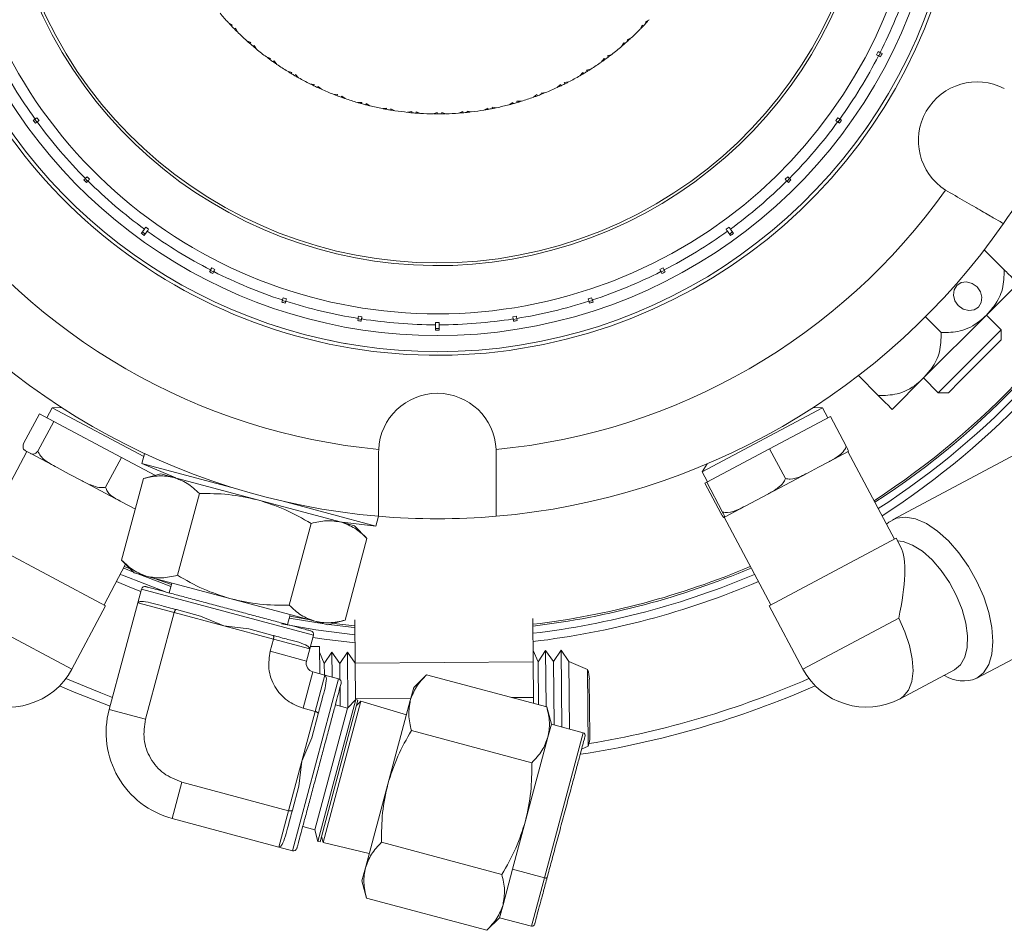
# Model space of a CAD drawing. Header units: inches. Extents: x -4.1 to 23, y -7 to 14.8.
# Tile 11 of 139: x 4.3 to 7, y -7 to -4.5. Entities that reach past the tile are written whole.
import ezdxf

# ---------------------------------------------------------------- set-up
doc = ezdxf.new("R2010")
doc.units = ezdxf.units.IN
doc.header["$MEASUREMENT"] = 0

msp = doc.modelspace()

# ---------------------------------------------------------------- linework, layer by layer
at = {"color": 7, "linetype": 'Continuous', "lineweight": 15}
for p, q in [((4.8614, -4.4971), (4.8722, -4.5032)), ((4.8698, -4.5059), (4.8722, -4.5032)), ((6.0178, -4.5148), (6.0234, -4.5038)), ((6.0262, -4.5061), (6.0234, -4.5038)), ((6.0426, -4.4885), (6.0319, -4.4948)), ((6.0344, -4.4974), (6.0319, -4.4948)), ((4.878, -4.5145), (4.8808, -4.5121)), ((4.8866, -4.523), (4.8808, -4.5121)), ((4.9126, -4.5475), (4.9238, -4.5527)), ((4.9216, -4.5555), (4.9238, -4.5527)), ((4.9306, -4.5633), (4.9332, -4.5607)), ((4.94, -4.5711), (4.9332, -4.5607)), ((5.9651, -4.5636), (5.9718, -4.5532)), ((5.9743, -4.5557), (5.9718, -4.5532)), ((5.9922, -4.5396), (5.981, -4.545)), ((5.9832, -4.5478), (5.981, -4.545)), ((5.9374, -4.586), (5.9258, -4.5903)), ((6.6808, -4.5869), (6.6853, -4.5779)), ((6.6876, -4.5904), (6.6922, -4.5814)), ((6.6966, -4.5837), (6.691, -4.5809)), ((4.968, -4.5931), (4.9797, -4.5972)), ((4.9778, -4.6003), (4.9797, -4.5972)), ((4.9874, -4.6072), (4.9897, -4.6044)), ((4.9974, -4.6141), (4.9897, -4.6044)), ((5.9083, -4.6075), (5.9159, -4.5977)), ((5.9182, -4.6004), (5.9159, -4.5977)), ((5.9278, -4.5934), (5.9258, -4.5903)), ((6.6865, -4.5898), (6.6921, -4.5926)), ((5.0273, -4.6335), (5.0393, -4.6366)), ((5.0377, -4.6399), (5.0393, -4.6366)), ((5.0479, -4.6459), (5.0499, -4.6429)), ((5.0585, -4.6519), (5.0499, -4.6429)), ((5.8478, -4.6461), (5.8562, -4.637)), ((5.8583, -4.64), (5.8562, -4.637)), ((5.8787, -4.6273), (5.8668, -4.6306)), ((5.8685, -4.6338), (5.8668, -4.6306)), ((5.09, -4.6685), (5.1022, -4.6705)), ((5.1009, -4.6739), (5.1022, -4.6705)), ((5.7841, -4.6792), (5.7933, -4.6709)), ((5.7951, -4.674), (5.7933, -4.6709)), ((5.8166, -4.6632), (5.8044, -4.6654)), ((5.8057, -4.6687), (5.8044, -4.6654)), ((5.1116, -4.679), (5.1134, -4.6758)), ((5.1227, -4.684), (5.1134, -4.6758)), ((5.1555, -4.6977), (5.1679, -4.6986)), ((5.1669, -4.7021), (5.1679, -4.6986)), ((5.7177, -4.7064), (5.7276, -4.6989)), ((5.7291, -4.7022), (5.7276, -4.6989)), ((5.7514, -4.6934), (5.7391, -4.6945)), ((5.7402, -4.6979), (5.7391, -4.6945)), ((5.178, -4.7062), (5.1795, -4.7029)), ((5.1895, -4.7102), (5.1795, -4.7029)), ((5.2235, -4.721), (5.2358, -4.7208)), ((5.2351, -4.7243), (5.2358, -4.7208)), ((5.2466, -4.7274), (5.2478, -4.724)), ((5.2584, -4.7303), (5.2478, -4.724)), ((5.6491, -4.7275), (5.6596, -4.721)), ((5.6608, -4.7244), (5.6596, -4.721)), ((5.6839, -4.7176), (5.6715, -4.7176)), ((5.6722, -4.7211), (5.6715, -4.7176)), ((5.2932, -4.738), (5.3055, -4.7367)), ((5.3051, -4.7403), (5.3055, -4.7367)), ((5.3168, -4.7423), (5.3177, -4.7388)), ((5.3288, -4.7442), (5.3177, -4.7388)), ((5.3642, -4.7487), (5.3763, -4.7463)), ((5.3762, -4.7499), (5.3763, -4.7463)), ((5.3881, -4.7509), (5.3886, -4.7473)), ((5.4002, -4.7517), (5.3886, -4.7473)), ((5.4358, -4.7531), (5.4477, -4.7496)), ((5.448, -4.7532), (5.4477, -4.7496)), ((5.4598, -4.7531), (5.4601, -4.7495)), ((5.472, -4.7528), (5.4601, -4.7495)), ((5.5076, -4.7509), (5.5191, -4.7464)), ((5.5197, -4.7499), (5.5191, -4.7464)), ((5.5436, -4.7474), (5.5314, -4.7452)), ((5.5315, -4.7488), (5.5314, -4.7452)), ((5.5788, -4.7424), (5.5899, -4.7368)), ((5.5908, -4.7403), (5.5899, -4.7368)), ((5.6144, -4.7357), (5.602, -4.7345)), ((5.6025, -4.7381), (5.602, -4.7345)), ((4.3186, -4.7676), (4.3136, -4.7712)), ((4.3176, -4.7683), (4.3235, -4.7764)), ((4.3194, -4.7793), (4.3245, -4.7757)), ((4.3238, -4.7638), (4.3297, -4.7719)), ((6.5665, -4.7719), (6.5723, -4.7638)), ((6.5717, -4.7757), (6.5767, -4.7793)), ((6.5727, -4.7764), (6.5786, -4.7683)), ((6.5826, -4.7712), (6.5775, -4.7676)), ((6.6509, -4.7947), (6.6649, -4.7743)), ((4.4599, -4.9342), (4.4555, -4.9387)), ((4.459, -4.9351), (4.4661, -4.9422)), ((4.4626, -4.9457), (4.467, -4.9413)), ((4.4645, -4.9297), (4.4715, -4.9368)), ((6.4246, -4.9368), (6.4317, -4.9297)), ((6.4292, -4.9413), (6.4336, -4.9457)), ((6.4301, -4.9422), (6.4371, -4.9351)), ((6.4406, -4.9387), (6.4362, -4.9342)), ((6.8749, -4.9673), (6.8811, -4.971)), ((4.6256, -5.0767), (4.6168, -5.0888)), ((4.6197, -5.0848), (4.6278, -5.0907)), ((4.6249, -5.0947), (4.6336, -5.0826)), ((4.6293, -5.0715), (4.6374, -5.0774)), ((6.2587, -5.0774), (6.2668, -5.0715)), ((6.2625, -5.0826), (6.2713, -5.0947)), ((6.2684, -5.0907), (6.2765, -5.0848)), ((6.2794, -5.0888), (6.2706, -5.0767)), ((7.0212, -5.0844), (7.0211, -5.0843)), ((6.9834, -5.1349), (7.0394, -5.191)), ((4.8115, -5.1916), (4.8086, -5.1971)), ((4.8109, -5.1927), (4.8198, -5.1973)), ((4.8144, -5.1858), (4.8233, -5.1904)), ((4.8175, -5.2017), (4.8204, -5.1961)), ((6.0729, -5.1904), (6.0818, -5.1858)), ((6.0758, -5.1961), (6.0786, -5.2017)), ((6.0764, -5.1973), (6.0853, -5.1927)), ((6.0875, -5.1971), (6.0847, -5.1916)), ((6.9899, -5.3182), (7.0783, -5.2298)), ((5.013, -5.2759), (5.0111, -5.2819)), ((5.0126, -5.2771), (5.0221, -5.2802)), ((5.015, -5.2698), (5.0245, -5.2729)), ((5.0206, -5.2849), (5.0225, -5.279)), ((5.8716, -5.2729), (5.8811, -5.2698)), ((5.8736, -5.279), (5.8755, -5.2849)), ((5.874, -5.2802), (5.8835, -5.2771)), ((5.8851, -5.2819), (5.8831, -5.2759)), ((5.2253, -5.3277), (5.2243, -5.3339)), ((5.2251, -5.3289), (5.235, -5.3305)), ((5.2263, -5.3213), (5.2362, -5.3229)), ((5.2342, -5.3354), (5.2352, -5.3293)), ((5.66, -5.3229), (5.6698, -5.3213)), ((5.661, -5.3293), (5.6619, -5.3354)), ((5.6612, -5.3305), (5.671, -5.3289)), ((5.6718, -5.3339), (5.6708, -5.3277)), ((6.8131, -5.495), (6.9899, -5.3182)), ((6.8181, -5.3232), (6.8627, -5.3677)), ((7.0313, -5.3596), (6.9899, -5.3182)), ((5.0194, -5.3572), (4.9958, -5.3497)), ((5.4431, -5.3392), (5.4531, -5.3392)), ((5.4431, -5.3456), (5.4431, -5.3606)), ((5.4431, -5.3556), (5.4531, -5.3556)), ((5.4531, -5.3606), (5.4531, -5.3456)), ((6.8943, -5.4966), (7.0313, -5.3596)), ((7.0313, -5.3879), (7.0313, -5.3596)), ((5.1685, -5.3943), (5.1443, -5.3893)), ((7.0313, -5.3879), (6.9162, -5.503)), ((5.1685, -5.3943), (5.1929, -5.3988)), ((6.6299, -5.4885), (6.6859, -5.5445)), ((6.7248, -5.5834), (6.8131, -5.495)), ((6.8131, -5.495), (6.8545, -5.5364)), ((6.8545, -5.5364), (6.8943, -5.4966)), ((4.3169, -5.5263), (4.317, -5.5262)), ((6.9162, -5.503), (6.8828, -5.5364)), ((6.8545, -5.5364), (6.8828, -5.5364)), ((4.3667, -5.579), (4.3519, -5.6068)), ((4.3929, -5.5781), (4.3667, -5.579)), ((4.6238, -5.7157), (4.3667, -5.579)), ((6.5294, -5.579), (6.1913, -5.7588)), ((6.5294, -5.579), (6.5033, -5.5781)), ((6.5442, -5.6068), (6.5294, -5.579)), ((4.2859, -5.6794), (4.3306, -5.5955)), ((4.3306, -5.5955), (4.3709, -5.6169)), ((6.3805, -5.6939), (6.5516, -5.6029)), ((6.5962, -5.6869), (6.5516, -5.6029)), ((4.3262, -5.7009), (4.3709, -5.6169)), ((4.3709, -5.6169), (4.5613, -5.7181)), ((6.2041, -5.7877), (6.3805, -5.6939)), ((6.4251, -5.7778), (6.3805, -5.6939)), ((4.2954, -5.7016), (4.1646, -5.9477)), ((4.2917, -5.6997), (4.299, -5.7035)), ((4.299, -5.7035), (4.3062, -5.7074)), ((4.3801, -5.7466), (4.3062, -5.7074)), ((4.5166, -5.8021), (4.5613, -5.7181)), ((4.5613, -5.7181), (4.6563, -5.7687)), ((4.6185, -5.7355), (4.626, -5.7077)), ((4.626, -5.7077), (4.6263, -5.7078)), ((5.2832, -5.6959), (5.2831, -5.7032)), ((5.6131, -5.7032), (5.6129, -5.6959)), ((6.6016, -5.7012), (6.5486, -5.7294)), ((6.7316, -5.9477), (6.6007, -5.7016)), ((7.0724, -5.7095), (6.7256, -5.8939)), ((4.3801, -5.7466), (4.4143, -5.7649)), ((4.6185, -5.7355), (4.8811, -5.8058)), ((4.7133, -5.7758), (4.6185, -5.7355)), ((6.2052, -5.7366), (6.1913, -5.7588)), ((6.487, -5.7621), (6.5178, -5.7457)), ((6.5178, -5.7457), (6.5486, -5.7294)), ((4.4143, -5.7649), (4.4486, -5.7831)), ((4.5615, -6.0073), (4.623, -5.7776)), ((4.6715, -5.7646), (4.623, -5.7776)), ((4.6715, -5.7646), (4.7079, -5.7743)), ((4.698, -5.7717), (4.6991, -5.7697)), ((4.7079, -5.7743), (4.9432, -5.8374)), ((6.1913, -5.7588), (6.2061, -5.7866)), ((6.487, -5.7621), (6.3758, -5.8212)), ((4.5576, -5.841), (4.4486, -5.7831)), ((6.1987, -5.7905), (6.2041, -5.7877)), ((6.2434, -5.8745), (6.1987, -5.7905)), ((6.2487, -5.8716), (6.2041, -5.7877)), ((4.7798, -5.8196), (4.7183, -6.0493)), ((6.344, -5.8381), (6.3758, -5.8212)), ((4.5576, -5.841), (4.5846, -5.8554)), ((4.5846, -5.8554), (4.6, -5.8636)), ((4.9432, -5.8374), (5.1785, -5.9004)), ((5.011, -5.8406), (5.2753, -5.9115)), ((6.3123, -5.855), (6.2541, -5.8859)), ((6.3123, -5.855), (6.344, -5.8381)), ((5.2828, -5.8837), (5.2753, -5.9115)), ((5.2824, -5.8836), (5.2828, -5.8837)), ((6.2522, -5.8869), (6.2532, -5.8864)), ((6.2531, -5.8865), (6.384, -6.1326)), ((6.2532, -5.8864), (6.2541, -5.8859)), ((5.0935, -5.9037), (5.032, -6.1333)), ((5.2753, -5.9115), (5.1731, -5.899)), ((5.1785, -5.9004), (5.2149, -5.9102)), ((5.2504, -5.9457), (5.2149, -5.9102)), ((4.5164, -6.1348), (4.1604, -5.9455)), ((5.2504, -5.9457), (5.1889, -6.1754)), ((6.7357, -5.9455), (6.3798, -6.1348)), ((6.749, -5.9704), (6.7357, -5.9455)), ((4.5122, -6.1326), (4.5728, -6.0186)), ((4.5615, -6.0073), (4.597, -6.0428)), ((4.5696, -6.0246), (4.5854, -6.0312)), ((4.5673, -6.029), (4.5946, -6.0404)), ((4.597, -6.0428), (4.6334, -6.0525)), ((4.6334, -6.0525), (4.8687, -6.1156)), ((4.6511, -6.0573), (4.7013, -6.0756)), ((4.6951, -6.0989), (4.7025, -6.0711)), ((4.6171, -6.0883), (4.6068, -6.127)), ((4.6171, -6.0883), (5.1001, -6.2178)), ((4.4217, -6.3128), (4.5164, -6.1348)), ((4.6068, -6.127), (4.5265, -6.4264)), ((4.7088, -6.1543), (4.6068, -6.127)), ((4.8687, -6.1156), (5.1039, -6.1786)), ((6.3798, -6.1348), (6.4744, -6.3128)), ((4.7088, -6.1543), (4.6286, -6.4538)), ((4.8483, -6.1917), (4.7088, -6.1543)), ((4.7832, -6.1639), (4.7154, -6.1457)), ((4.7832, -6.1639), (4.8483, -6.1917)), ((5.0348, -6.1601), (5.0273, -6.1879)), ((5.0336, -6.1646), (5.0862, -6.1739)), ((6.9622, -6.3388), (7.309, -6.1544)), ((4.9877, -6.229), (4.8483, -6.1917)), ((4.8483, -6.1917), (4.9185, -6.2001)), ((5.1039, -6.1786), (5.1403, -6.1884)), ((5.1403, -6.1884), (5.1889, -6.1754)), ((5.2164, -6.1749), (5.2174, -6.2964)), ((5.7164, -6.1708), (5.7174, -6.2923)), ((4.9863, -6.2183), (4.9185, -6.2001)), ((5.0897, -6.2564), (5.1001, -6.2178)), ((4.9877, -6.229), (4.9786, -6.2629)), ((4.9877, -6.229), (5.0897, -6.2564)), ((5.0807, -6.2902), (4.9786, -6.2629)), ((5.0807, -6.2902), (5.0897, -6.2564)), ((5.0917, -6.2492), (5.117, -6.249)), ((5.1176, -6.326), (5.117, -6.249)), ((5.1306, -6.2971), (5.1171, -6.2657)), ((5.1521, -6.2654), (5.1306, -6.2971)), ((5.174, -6.2968), (5.1521, -6.2654)), ((5.1521, -6.2654), (5.1526, -6.3354)), ((5.1954, -6.265), (5.174, -6.2968)), ((5.2174, -6.2964), (5.1954, -6.265)), ((5.1954, -6.265), (5.1967, -6.421)), ((5.7306, -6.2922), (5.7171, -6.2607)), ((5.752, -6.2604), (5.7306, -6.2922)), ((5.774, -6.2918), (5.752, -6.2604)), ((5.752, -6.2604), (5.7534, -6.4189)), ((5.7954, -6.2601), (5.774, -6.2918)), ((5.7954, -6.2601), (5.7971, -6.4757)), ((5.8174, -6.2915), (5.7955, -6.2602)), ((5.7972, -6.4757), (5.7955, -6.2602)), ((5.1306, -6.2971), (5.1309, -6.3295)), ((5.174, -6.2968), (5.1744, -6.342)), ((5.7174, -6.2923), (5.2174, -6.2964)), ((5.2174, -6.2964), (5.2182, -6.3964)), ((5.7174, -6.2923), (5.7182, -6.3923)), ((5.7306, -6.2922), (5.7316, -6.4131)), ((5.774, -6.2918), (5.7755, -6.4699)), ((5.8699, -6.3145), (5.8174, -6.2915)), ((5.8174, -6.2915), (5.8189, -6.4815)), ((5.0984, -6.3208), (5.071, -6.4229)), ((5.1322, -6.3299), (5.0984, -6.3208)), ((5.1322, -6.3299), (5.1048, -6.4319)), ((5.1322, -6.3299), (5.1708, -6.3402)), ((5.4173, -6.3289), (5.3817, -6.3644)), ((5.4173, -6.3289), (5.7551, -6.4194)), ((5.8699, -6.3145), (5.8716, -6.5295)), ((6.747, -6.3961), (6.9002, -6.3147)), ((6.8704, -6.3305), (6.8718, -6.3312)), ((5.1708, -6.3402), (5.0414, -6.8232)), ((5.8746, -6.3413), (5.876, -6.5026)), ((5.1746, -6.3636), (5.175, -6.4168)), ((5.3817, -6.3644), (5.372, -6.4008)), ((5.2192, -6.3985), (5.1124, -6.7969)), ((5.1185, -6.7983), (5.2251, -6.4003)), ((5.2335, -6.4028), (5.127, -6.8003)), ((5.1616, -6.4132), (5.1954, -6.4223)), ((5.1954, -6.4223), (5.2192, -6.3985)), ((5.3735, -6.3951), (5.2182, -6.3964)), ((5.2192, -6.3985), (5.2251, -6.4003)), ((5.2335, -6.4028), (5.2211, -6.4152)), ((5.3611, -6.4413), (5.2335, -6.4028)), ((5.372, -6.4008), (5.3089, -6.6361)), ((5.7182, -6.3923), (5.6559, -6.3928)), ((5.7182, -6.3923), (5.7183, -6.4095)), ((5.1048, -6.4319), (5.0675, -6.5714)), ((5.071, -6.4229), (5.1048, -6.4319)), ((5.0952, -6.5063), (5.1134, -6.4385)), ((5.1954, -6.4223), (5.1037, -6.7644)), ((5.7681, -6.4679), (5.7551, -6.4194)), ((5.7681, -6.4679), (5.7584, -6.5043)), ((5.8575, -6.4919), (5.7681, -6.4679)), ((5.7131, -6.5762), (5.3752, -6.4857)), ((5.0952, -6.5063), (5.0675, -6.5714)), ((5.7584, -6.5043), (5.6953, -6.7396)), ((5.8528, -6.5381), (5.8716, -6.5295)), ((5.0675, -6.5714), (5.0301, -6.7108)), ((5.0675, -6.5714), (5.059, -6.6416)), ((5.0301, -6.7108), (4.7307, -6.6306)), ((5.059, -6.6416), (5.0408, -6.7094)), ((5.3089, -6.6361), (5.2459, -6.8713)), ((5.0301, -6.7108), (5.0028, -6.8128)), ((4.7033, -6.7326), (5.0028, -6.8128)), ((5.6953, -6.7396), (5.6589, -6.8754)), ((5.1037, -6.7644), (5.0699, -6.7554)), ((5.1124, -6.7969), (5.1037, -6.7644)), ((5.1185, -6.7983), (5.1124, -6.7969)), ((5.1225, -6.7834), (5.127, -6.8003)), ((5.127, -6.8003), (5.2568, -6.8308)), ((5.629, -6.8899), (5.2912, -6.7994)), ((5.0414, -6.8232), (5.0028, -6.8128)), ((5.2459, -6.8713), (5.2362, -6.9077)), ((5.6589, -6.8754), (5.6323, -6.9749)), ((5.7484, -6.8994), (5.6589, -6.8754)), ((5.2362, -6.9077), (5.2492, -6.9563)), ((5.587, -7.0468), (5.2492, -6.9563)), ((5.6323, -6.9749), (5.6225, -7.0113)), ((5.587, -7.0468), (5.6225, -7.0113)), ((5.6225, -7.0113), (5.712, -7.0352))]:
    msp.add_line(p, q, dxfattribs=at)
at = {"color": 8, "linetype": 'Continuous', "lineweight": 15}
for p, q in [((4.4217, -6.3128), (4.185, -6.1869)), ((6.7432, -6.1699), (6.4744, -6.3128)), ((4.5265, -6.4264), (4.6286, -6.4538)), ((5.8575, -6.4919), (5.7484, -6.8994)), ((4.7307, -6.6306), (4.7033, -6.7326)), ((5.7484, -6.8994), (5.712, -7.0352))]:
    msp.add_line(p, q, dxfattribs=at)
at = {"color": 7, "linetype": 'Continuous', "lineweight": 15, "flags": 128}
for points in [[(6.9105, -5.2916), (6.9241, -5.3013), (6.9397, -5.3054), (6.9548, -5.3035), (6.9672, -5.2957), (6.975, -5.2833), (6.9769, -5.2682), (6.9728, -5.2526), (6.9631, -5.239), (6.9495, -5.2293), (6.9339, -5.2252), (6.9188, -5.2271), (6.9064, -5.2349), (6.8986, -5.2473), (6.8967, -5.2624), (6.9008, -5.278), (6.9105, -5.2916)], [(6.9622, -6.3388), (6.9815, -6.3234), (6.9959, -6.3004), (7.0048, -6.2709), (7.0078, -6.2357), (7.005, -6.1962), (6.9963, -6.1538), (6.9821, -6.1101), (6.9629, -6.0666), (6.9394, -6.0249), (6.9125, -5.9865), (6.883, -5.9528), (6.8522, -5.925), (6.8211, -5.9041), (6.7908, -5.8909), (6.7624, -5.8859), (6.7369, -5.8891), (6.7153, -5.9006), (6.7094, -5.906)], [(6.9002, -6.3147), (6.9171, -6.3007), (6.929, -6.2796), (6.9355, -6.2523), (6.9364, -6.2199), (6.9316, -6.1839), (6.9212, -6.1458), (6.9058, -6.1073), (6.886, -6.0701), (6.8627, -6.0358), (6.8369, -6.0059), (6.8098, -5.9817), (6.7824, -5.9643), (6.7561, -5.9544), (6.7393, -5.9523)], [(4.6893, -6.0979), (4.5638, -6.0493), (4.5578, -6.0467)], [(4.6072, -6.0455), (4.661, -6.0663), (4.7, -6.0805)], [(5.2167, -6.2164), (5.1066, -6.2024), (5.0103, -6.1856)], [(5.0323, -6.1695), (5.0667, -6.1757), (5.1301, -6.1856)], [(5.1436, -6.1875), (5.2057, -6.1951), (5.2165, -6.1962)], [(5.1561, -6.1841), (5.1661, -6.1854), (5.2165, -6.1912)], [(4.3872, -6.3597), (4.4282, -6.3774), (4.529, -6.4173)], [(5.7565, -6.8977), (5.7561, -6.8984), (5.7556, -6.899), (5.7547, -6.8994), (5.7537, -6.8997), (5.7525, -6.8999), (5.7512, -6.8999), (5.7498, -6.8997), (5.7484, -6.8994)]]:
    msp.add_lwpolyline(points, dxfattribs=at)
at = {"color": 8, "linetype": 'Continuous', "lineweight": 15, "flags": 128}
for points in [[(4.547, -6.0672), (4.5846, -6.0828), (4.6153, -6.095)], [(6.747, -6.3961), (6.756, -6.3901), (6.7705, -6.3725), (6.7798, -6.3481), (6.7835, -6.3181), (6.7815, -6.2837), (6.7738, -6.2464), (6.7609, -6.2079), (6.7432, -6.1699)], [(5.0983, -6.2244), (5.1301, -6.2291), (5.2169, -6.2395)], [(4.4049, -6.3393), (4.5027, -6.3797), (4.5357, -6.3923)]]:
    msp.add_lwpolyline(points, dxfattribs=at)
at = {"color": 7, "linetype": 'Continuous', "lineweight": 15}
for centre, radius, start, end in [((5.4481, -3.9532), 2.63, 82.0465, 223.7508), ((5.4481, -3.9532), 2.63, 315.7582, 82.0465), ((5.4481, -3.9532), 2.255, 303.008, 54.0992), ((5.4481, -3.9532), 2.275, 302.9639, 54.1221), ((5.4481, -3.9532), 2.25, 303.0192, 54.0891), ((5.4481, -3.9532), 1.468, 270, 193.5914), ((5.4481, -3.9532), 1.4228, 270, 193.377), ((5.4481, -3.9532), 1.226, 202.791, 90), ((5.4481, -3.9532), 1.2185, 202.818, 101.821), ((5.4481, -3.9532), 1.478, 203.2687, 0), ((5.4481, -3.9532), 1.3925, 333.2057, 341.7943), ((5.4481, -3.9532), 0.8, 220.2835, 222.8365), ((5.4481, -3.9532), 0.8, 223.0097, 223.7057), ((5.4481, -3.9532), 0.8, 223.7057, 224.5572), ((5.4481, -3.9532), 0.8, 316.2771, 317.1286), ((5.4481, -3.9532), 0.8, 317.1286, 317.8246), ((5.4481, -3.9532), 1.468, 203.2502, 270), ((5.4481, -3.9532), 1.4228, 203.4573, 270), ((5.4481, -3.9532), 0.8, 224.5572, 225.2531), ((5.4481, -3.9532), 0.8, 225.4264, 227.9793), ((5.4481, -3.9532), 0.8, 312.855, 315.4079), ((5.4481, -3.9532), 0.8, 315.5812, 316.2771), ((5.4481, -3.9532), 0.8, 228.1526, 228.8485), ((5.4481, -3.9532), 0.8, 228.8485, 229.7001), ((5.4481, -3.9532), 0.8, 310.4383, 311.1342), ((5.4481, -3.9532), 0.8, 311.1342, 311.9858), ((5.4481, -3.9532), 0.8, 311.9858, 312.6817), ((5.4481, -3.9532), 0.8, 229.7001, 230.396), ((5.4481, -3.9532), 0.8, 230.5693, 233.1222), ((5.4481, -3.9532), 0.8, 306.8429, 307.5389), ((5.4481, -3.9532), 0.8, 307.7121, 310.265), ((5.4481, -3.9532), 1.3925, 207.2057, 215.7943), ((5.4481, -3.9532), 0.8, 233.2954, 233.9914), ((5.4481, -3.9532), 0.8, 233.9914, 234.8429), ((5.4481, -3.9532), 0.8, 234.8429, 235.5389), ((5.4481, -3.9532), 0.8, 235.7121, 238.265), ((5.4481, -3.9532), 0.8, 302.5693, 305.1222), ((5.4481, -3.9532), 0.8, 305.2954, 305.9914), ((5.4481, -3.9532), 0.8, 305.9914, 306.8429), ((5.4481, -3.9532), 1.3925, 324.2057, 332.7943), ((5.4481, -3.9532), 0.8, 238.4383, 239.1342), ((5.4481, -3.9532), 0.8, 239.1342, 239.9858), ((5.4481, -3.9532), 0.8, 300.1526, 300.8485), ((5.4481, -3.9532), 0.8, 300.8485, 301.7001), ((5.4481, -3.9532), 0.8, 301.7001, 302.396), ((5.4481, -3.9532), 0.8, 239.9858, 240.6817), ((5.4481, -3.9532), 0.8, 240.855, 243.4079), ((5.4481, -3.9532), 0.8, 243.5812, 244.2771), ((5.4481, -3.9532), 0.8, 295.7057, 296.5572), ((5.4481, -3.9532), 0.8, 296.5572, 297.2531), ((5.4481, -3.9532), 0.8, 297.4264, 299.9793), ((6.9636, -4.8282), 0.165, 62.5283, 237.4717), ((5.4481, -3.9532), 0.8, 244.2771, 245.1286), ((5.4481, -3.9532), 0.8, 245.1286, 245.8246), ((5.4481, -3.9532), 0.8, 245.9978, 248.5508), ((5.4481, -3.9532), 0.8, 248.724, 249.4199), ((5.4481, -3.9532), 0.8, 290.5628, 291.4144), ((5.4481, -3.9532), 0.8, 291.4144, 292.1103), ((5.4481, -3.9532), 0.8, 292.2835, 294.8365), ((5.4481, -3.9532), 0.8, 295.0097, 295.7057), ((5.4481, -3.9532), 0.8, 249.4199, 250.2715), ((5.4481, -3.9532), 0.8, 250.2715, 250.9674), ((5.4481, -3.9532), 0.8, 251.1407, 253.6936), ((5.4481, -3.9532), 0.8, 253.8669, 254.5628), ((5.4481, -3.9532), 0.8, 254.5628, 255.4144), ((5.4481, -3.9532), 0.8, 284.724, 285.4199), ((5.4481, -3.9532), 0.8, 285.4199, 286.2715), ((5.4481, -3.9532), 0.8, 286.2715, 286.9674), ((5.4481, -3.9532), 0.8, 287.1407, 289.6936), ((5.4481, -3.9532), 0.8, 289.8669, 290.5628), ((5.4481, -3.9532), 0.8, 255.4144, 256.1103), ((5.4481, -3.9532), 0.8, 256.2835, 258.8365), ((5.4481, -3.9532), 0.8, 259.0097, 259.7057), ((5.4481, -3.9532), 0.8, 259.7057, 260.5572), ((5.4481, -3.9532), 0.8, 260.5572, 261.2531), ((5.4481, -3.9532), 0.8, 261.4264, 263.9793), ((5.4481, -3.9532), 0.8, 264.1526, 264.8485), ((5.4481, -3.9532), 0.8, 264.8485, 265.7001), ((5.4481, -3.9532), 0.8, 265.7001, 266.396), ((5.4481, -3.9532), 0.8, 266.5693, 269.1222), ((5.4481, -3.9532), 0.8, 269.2954, 269.9914), ((5.4481, -3.9532), 0.8, 269.9914, 270.8429), ((5.4481, -3.9532), 0.8, 270.8429, 271.5389), ((5.4481, -3.9532), 0.8, 271.7121, 274.265), ((5.4481, -3.9532), 0.8, 274.4383, 275.1342), ((5.4481, -3.9532), 0.8, 275.1342, 275.9858), ((5.4481, -3.9532), 0.8, 275.9858, 276.6817), ((5.4481, -3.9532), 0.8, 276.855, 279.4079), ((5.4481, -3.9532), 0.8, 279.5812, 280.2771), ((5.4481, -3.9532), 0.8, 280.2771, 281.1286), ((5.4481, -3.9532), 0.8, 281.1286, 281.8246), ((5.4481, -3.9532), 0.8, 281.9978, 284.5508), ((5.4481, -3.9532), 1.3925, 216.2057, 224.7943), ((5.4481, -3.9532), 1.3925, 315.2057, 323.7943), ((5.4481, -3.9532), 1.9375, 325.1147, 334.8853), ((5.4481, -3.9532), 1.3925, 225.2057, 233.7943), ((5.4481, -3.9532), 1.3925, 306.2057, 314.7943), ((5.4481, -3.9532), 1.7505, 215.4034, 264.5966), ((5.4481, -3.9532), 1.7505, 275.4034, 324.5966), ((5.4481, -3.9532), 1.9375, 214.8853, 265.1147), ((5.4481, -3.9532), 1.3925, 234.2057, 242.7943), ((5.4481, -3.9532), 1.9375, 274.8853, 325.1147), ((5.4481, -3.9532), 1.3925, 297.2057, 305.7943), ((5.4481, -3.9532), 1.3925, 243.2057, 251.7943), ((5.4481, -3.9532), 1.3925, 288.2057, 296.7943), ((5.4481, -3.9532), 1.3925, 252.2057, 260.7943), ((5.4481, -3.9532), 1.3925, 279.2057, 287.7943), ((5.4481, -3.9532), 1.3925, 261.2057, 269.7943), ((5.4481, -3.9532), 1.3925, 270.2057, 278.7943), ((5.4481, -5.7032), 0.165, 2.5283, 177.4717), ((5.4481, -3.9532), 1.9375, 265.1147, 274.8853), ((5.4481, -3.9532), 2.25, 276.8514, 292.9808), ((5.4481, -3.9532), 2.255, 276.8372, 292.992), ((5.4481, -3.9532), 2.275, 276.7811, 293.0361), ((4.6268, -6.0909), 0.01, 75, 165), ((5.0904, -6.2152), 0.01, 345, 75), ((5.7928, -6.342), 0.0819, 88.1176, 88.1823), ((5.1048, -6.2967), 0.025, 165, 255), ((4.2438, -6.2181), 0.2016, 242, 332), ((5.7928, -6.342), 0.0819, 0.4721, 19.646), ((6.6524, -6.2181), 0.2016, 208, 298), ((5.1682, -6.3499), 0.01, 345, 75), ((6.9245, -6.2446), 0.1015, 238.658, 291.7634), ((5.4481, -3.9532), 2.63, 278.7903, 293.7881), ((4.768, -6.4911), 0.25, 165, 255), ((5.8556, -6.499), 0.00741, 345, 75), ((5.7941, -6.5032), 0.0819, 341.2982, 0.4721), ((5.044, -6.8135), 0.01, 255, 345), ((5.7139, -7.0281), 0.00741, 255, 345)]:
    msp.add_arc(centre, radius, start, end, dxfattribs=at)
at = {"color": 8, "linetype": 'Continuous', "lineweight": 15}
for radius, start, end in [(2.6042, 82.0465, 223.6312), (2.6042, 315.8472, 82.0465), (2.298, 302.914, 54.1151), (1.3616, 203.6618, 90), (2.298, 276.7175, 293.086), (2.6042, 279.4069, 293.6145)]:
    msp.add_arc((5.4481, -3.9532), radius, start, end, dxfattribs=at)
at = {"color": 7, "linetype": 'Continuous', "lineweight": 15}
for centre, major_axis, ratio, start_param, end_param in [((5.4385, -3.9483), (1.2559, -0.6399), 0.999971, 6.279638, 6.286733), ((5.4568, -3.9468), (1.1403, 0.8285), 0.999971, 3.138045, 3.14514), ((5.4393, -3.9468), (1.1403, -0.8285), 0.999971, 6.279638, 6.286733), ((5.4557, -3.9455), (0.9967, 0.9967), 0.999971, 3.138045, 3.14514), ((5.4404, -3.9455), (-0.9967, 0.9967), 0.999971, 3.138045, 3.14514), ((5.4545, -3.9444), (0.8336, 1.1474), 0.999971, 3.138067, 3.145118), ((5.4417, -3.9444), (-0.8336, 1.1474), 0.999971, 3.138067, 3.145118), ((5.453, -3.9435), (0.6399, 1.2559), 0.999971, 3.138045, 3.14514), ((5.4432, -3.9435), (-0.6399, 1.2559), 0.999971, 3.138045, 3.14514), ((5.4514, -3.9429), (0.4356, 1.3405), 0.999971, 3.138045, 3.14514), ((5.4447, -3.9429), (-0.4356, 1.3405), 0.999971, 3.138045, 3.14514), ((5.4498, -3.9425), (0.2205, 1.3922), 0.999971, 3.138045, 3.14514), ((5.4464, -3.9425), (-0.2205, 1.3922), 0.999971, 3.138045, 3.14514), ((5.4481, -3.9423), (0, 1.4183), 0.999971, 3.138067, 3.145118), ((6.6524, -6.2181), (0.0804, 0.2629), 0.274324, 4.980127, 6.015448)]:
    msp.add_ellipse(centre, major_axis=major_axis, ratio=ratio, start_param=start_param, end_param=end_param, dxfattribs=at)
for points, knots in [([(6.6808, -4.5869), (6.6822, -4.5876), (6.6852, -4.5891), (6.6861, -4.5896), (6.6865, -4.5898)], [0, 0, 0, 0, 0.4968541, 1, 1, 1, 1]), ([(6.691, -4.5809), (6.6905, -4.5806), (6.6896, -4.5801), (6.6866, -4.5786), (6.6853, -4.5779)], [0, 0, 0, 0, 0.585345, 1, 1, 1, 1]), ([(4.3238, -4.7638), (4.3225, -4.7648), (4.3198, -4.7667), (4.319, -4.7673), (4.3186, -4.7676)], [0, 0, 0, 0, 0.496778, 1, 1, 1, 1]), ([(4.3245, -4.7757), (4.325, -4.7753), (4.3258, -4.7747), (4.3286, -4.7727), (4.3297, -4.7719)], [0, 0, 0, 0, 0.585345, 1, 1, 1, 1]), ([(6.5665, -4.7719), (6.5678, -4.7729), (6.5705, -4.7748), (6.5713, -4.7754), (6.5717, -4.7757)], [0, 0, 0, 0, 0.496778, 1, 1, 1, 1]), ([(6.5775, -4.7676), (6.5771, -4.7672), (6.5762, -4.7666), (6.5735, -4.7646), (6.5723, -4.7638)], [0, 0, 0, 0, 0.5853453, 1, 1, 1, 1]), ([(4.4645, -4.9297), (4.4633, -4.9309), (4.4609, -4.9332), (4.4603, -4.9339), (4.4599, -4.9342)], [0, 0, 0, 0, 0.496659, 1, 1, 1, 1]), ([(4.467, -4.9413), (4.4674, -4.9409), (4.4682, -4.9401), (4.4706, -4.9378), (4.4715, -4.9368)], [0, 0, 0, 0, 0.585345, 1, 1, 1, 1]), ([(6.4246, -4.9368), (6.4258, -4.9379), (6.4281, -4.9403), (6.4288, -4.941), (6.4292, -4.9413)], [0, 0, 0, 0, 0.496659, 1, 1, 1, 1]), ([(6.4362, -4.9342), (6.4358, -4.9338), (6.4351, -4.9331), (6.4327, -4.9307), (6.4317, -4.9297)], [0, 0, 0, 0, 0.585345, 1, 1, 1, 1]), ([(6.8811, -4.971), (6.8994, -4.9816), (6.9359, -5.0027), (6.9836, -5.0302), (7.0187, -5.0505), (7.0354, -5.0601), (7.0369, -5.061), (7.0374, -5.0613)], [0, 0, 0, 0, 0.221192, 0.442436, 0.66314, 0.882991, 1, 1, 1, 1]), ([(4.6293, -5.0715), (4.6284, -5.0729), (4.6264, -5.0756), (4.6258, -5.0764), (4.6256, -5.0767)], [0, 0, 0, 0, 0.4967779, 1, 1, 1, 1]), ([(4.6336, -5.0826), (4.634, -5.0821), (4.6346, -5.0813), (4.6366, -5.0785), (4.6374, -5.0774)], [0, 0, 0, 0, 0.585345, 1, 1, 1, 1]), ([(6.2587, -5.0774), (6.2597, -5.0788), (6.2616, -5.0814), (6.2622, -5.0822), (6.2625, -5.0826)], [0, 0, 0, 0, 0.4967779, 1, 1, 1, 1]), ([(6.2706, -5.0767), (6.2702, -5.0763), (6.2696, -5.0754), (6.2676, -5.0727), (6.2668, -5.0715)], [0, 0, 0, 0, 0.585345, 1, 1, 1, 1]), ([(4.8144, -5.1858), (4.8136, -5.1873), (4.8121, -5.1903), (4.8117, -5.1911), (4.8115, -5.1916)], [0, 0, 0, 0, 0.4968541, 1, 1, 1, 1]), ([(4.8204, -5.1961), (4.8206, -5.1956), (4.8211, -5.1947), (4.8227, -5.1916), (4.8233, -5.1904)], [0, 0, 0, 0, 0.585345, 1, 1, 1, 1]), ([(6.0729, -5.1904), (6.0736, -5.1919), (6.0751, -5.1948), (6.0756, -5.1957), (6.0758, -5.1961)], [0, 0, 0, 0, 0.496854, 1, 1, 1, 1]), ([(6.0847, -5.1916), (6.0844, -5.191), (6.0839, -5.1901), (6.0824, -5.1871), (6.0818, -5.1858)], [0, 0, 0, 0, 0.585345, 1, 1, 1, 1]), ([(7.0394, -5.191), (7.039, -5.2093), (7.0381, -5.2459), (7.0166, -5.2883), (6.9976, -5.3096), (6.9899, -5.3182)], [0, 0, 0, 0, 0.3746012, 0.7461766, 1, 1, 1, 1]), ([(7.0783, -5.2298), (7.0768, -5.2284), (7.0742, -5.2258), (7.0573, -5.2089), (7.0437, -5.1952), (7.0394, -5.191)], [0, 0, 0, 0, 0.468578, 0.832628, 1, 1, 1, 1]), ([(5.015, -5.2698), (5.0145, -5.2714), (5.0135, -5.2745), (5.0132, -5.2755), (5.013, -5.2759)], [0, 0, 0, 0, 0.496901, 1, 1, 1, 1]), ([(5.0225, -5.279), (5.0227, -5.2784), (5.023, -5.2774), (5.0241, -5.2742), (5.0245, -5.2729)], [0, 0, 0, 0, 0.585345, 1, 1, 1, 1]), ([(5.8716, -5.2729), (5.8721, -5.2745), (5.8732, -5.2776), (5.8735, -5.2786), (5.8736, -5.279)], [0, 0, 0, 0, 0.4969015, 1, 1, 1, 1]), ([(5.8831, -5.2759), (5.8829, -5.2753), (5.8826, -5.2744), (5.8816, -5.2711), (5.8811, -5.2698)], [0, 0, 0, 0, 0.585345, 1, 1, 1, 1]), ([(5.2263, -5.3213), (5.2261, -5.323), (5.2255, -5.3263), (5.2254, -5.3272), (5.2253, -5.3277)], [0, 0, 0, 0, 0.496928, 1, 1, 1, 1]), ([(5.2352, -5.3293), (5.2353, -5.3287), (5.2354, -5.3276), (5.236, -5.3243), (5.2362, -5.3229)], [0, 0, 0, 0, 0.5853453, 1, 1, 1, 1]), ([(5.66, -5.3229), (5.6602, -5.3245), (5.6607, -5.3278), (5.6609, -5.3288), (5.661, -5.3293)], [0, 0, 0, 0, 0.496928, 1, 1, 1, 1]), ([(5.6708, -5.3277), (5.6707, -5.3271), (5.6706, -5.3261), (5.6701, -5.3227), (5.6698, -5.3213)], [0, 0, 0, 0, 0.585345, 1, 1, 1, 1]), ([(6.9899, -5.3182), (6.9835, -5.3241), (6.9622, -5.3435), (6.9203, -5.3664), (6.8807, -5.3673), (6.8627, -5.3677)], [0, 0, 0, 0, 0.192173, 0.631803, 1, 1, 1, 1]), ([(5.4431, -5.3392), (5.4431, -5.3393), (5.4431, -5.3415), (5.4431, -5.3444), (5.4431, -5.3453), (5.4431, -5.3456)], [0, 0, 0, 0, 0.032685, 0.618346, 1, 1, 1, 1]), ([(5.4531, -5.3456), (5.4531, -5.3456), (5.4531, -5.3453), (5.4531, -5.3437), (5.4531, -5.3407), (5.4531, -5.3393), (5.4531, -5.3392)], [0, 0, 0, 0, 0.0151923, 0.6008006, 0.9673179, 1, 1, 1, 1]), ([(6.8627, -5.3677), (6.8622, -5.3861), (6.8614, -5.4227), (6.8398, -5.465), (6.8208, -5.4864), (6.8131, -5.495)], [0, 0, 0, 0, 0.374601, 0.746177, 1, 1, 1, 1]), ([(6.8131, -5.495), (6.8067, -5.5009), (6.7854, -5.5203), (6.7435, -5.5432), (6.7039, -5.5441), (6.6859, -5.5445)], [0, 0, 0, 0, 0.192173, 0.631803, 1, 1, 1, 1]), ([(6.6859, -5.5445), (6.6891, -5.5477), (6.7018, -5.5604), (6.7201, -5.5787), (6.723, -5.5817), (6.7248, -5.5834)], [0, 0, 0, 0, 0.124089, 0.487389, 1, 1, 1, 1]), ([(4.2859, -5.6794), (4.2854, -5.6823), (4.2836, -5.6918), (4.287, -5.6966), (4.2903, -5.6988), (4.2917, -5.6997)], [0, 0, 0, 0, 0.2043357, 0.6733017, 1, 1, 1, 1]), ([(6.5486, -5.7294), (6.5496, -5.7288), (6.5594, -5.7236), (6.5742, -5.7147), (6.5899, -5.7009), (6.5944, -5.6908), (6.5962, -5.6869)], [0, 0, 0, 0, 0.052977, 0.518036, 0.80972, 1, 1, 1, 1]), ([(6.5962, -5.6869), (6.5974, -5.6894), (6.6014, -5.6977), (6.6021, -5.7004), (6.6017, -5.7009), (6.6016, -5.7012)], [0, 0, 0, 0, 0.204336, 0.673302, 1, 1, 1, 1]), ([(4.3062, -5.7074), (4.3065, -5.7075), (4.3088, -5.7087), (4.3128, -5.7099), (4.3193, -5.7078), (4.3243, -5.7028), (4.3262, -5.7009)], [0, 0, 0, 0, 0.052873, 0.517957, 0.809655, 1, 1, 1, 1]), ([(4.3262, -5.7009), (4.3286, -5.7053), (4.3363, -5.7198), (4.3567, -5.7337), (4.3733, -5.7429), (4.3801, -5.7466)], [0, 0, 0, 0, 0.2043562, 0.6733625, 1, 1, 1, 1]), ([(5.2831, -5.7032), (5.2831, -5.7119), (5.2831, -5.7417), (5.2831, -5.7906), (5.2831, -5.8404), (5.2831, -5.8737), (5.2831, -5.8833), (5.2831, -5.8836), (5.2831, -5.8836)], [0, 0, 0, 0, 0.092358, 0.313266, 0.534198, 0.754525, 0.974043, 1, 1, 1, 1]), ([(5.6131, -5.8836), (5.6131, -5.8831), (5.6131, -5.8814), (5.6131, -5.8627), (5.6131, -5.8229), (5.6131, -5.7752), (5.6131, -5.7338), (5.6131, -5.7119), (5.6131, -5.7032)], [0, 0, 0, 0, 0.113043, 0.331787, 0.55076, 0.77037, 0.907707, 1, 1, 1, 1]), ([(4.623, -5.7776), (4.6376, -5.7742), (4.6669, -5.7674), (4.6942, -5.772), (4.7079, -5.7743)], [0, 0, 0, 0, 0.495458, 1, 1, 1, 1]), ([(4.7079, -5.7743), (4.7207, -5.7791), (4.7467, -5.7887), (4.7687, -5.8092), (4.7798, -5.8196)], [0, 0, 0, 0, 0.494511, 1, 1, 1, 1]), ([(6.4251, -5.7778), (6.4297, -5.7786), (6.4448, -5.781), (6.4656, -5.773), (6.4808, -5.7653), (6.487, -5.7621)], [0, 0, 0, 0, 0.2043562, 0.6733625, 1, 1, 1, 1]), ([(4.4486, -5.7831), (4.4497, -5.7837), (4.4607, -5.7895), (4.4781, -5.7977), (4.5003, -5.8041), (4.512, -5.8027), (4.5166, -5.8021)], [0, 0, 0, 0, 0.052977, 0.518036, 0.80972, 1, 1, 1, 1]), ([(4.5166, -5.8021), (4.5182, -5.8061), (4.5233, -5.8193), (4.5392, -5.8308), (4.5522, -5.838), (4.5576, -5.841)], [0, 0, 0, 0, 0.2043357, 0.6733017, 1, 1, 1, 1]), ([(6.3758, -5.8212), (6.3768, -5.8207), (6.3869, -5.8153), (6.4023, -5.8061), (6.4185, -5.792), (6.4233, -5.7819), (6.4251, -5.7778)], [0, 0, 0, 0, 0.052873, 0.517957, 0.809655, 1, 1, 1, 1]), ([(4.7798, -5.8196), (4.8071, -5.8197), (4.8622, -5.8198), (4.916, -5.8315), (4.9432, -5.8374)], [0, 0, 0, 0, 0.495458, 1, 1, 1, 1]), ([(4.9432, -5.8374), (4.9692, -5.8457), (5.0216, -5.8624), (5.0694, -5.8898), (5.0935, -5.9037)], [0, 0, 0, 0, 0.494511, 1, 1, 1, 1]), ([(6.2487, -5.8716), (6.2534, -5.8723), (6.2689, -5.8746), (6.2903, -5.8662), (6.3059, -5.8583), (6.3123, -5.855)], [0, 0, 0, 0, 0.204336, 0.673302, 1, 1, 1, 1]), ([(6.2434, -5.8745), (6.2448, -5.8769), (6.2495, -5.8849), (6.2513, -5.8869), (6.2519, -5.8869), (6.2522, -5.8869)], [0, 0, 0, 0, 0.204336, 0.673302, 1, 1, 1, 1]), ([(6.2541, -5.8859), (6.2541, -5.8859), (6.2544, -5.8857), (6.2545, -5.8847), (6.2528, -5.8801), (6.2499, -5.874), (6.2487, -5.8716)], [0, 0, 0, 0, 0.0528733, 0.5179573, 0.8096552, 1, 1, 1, 1]), ([(5.0935, -5.9037), (5.1081, -5.9003), (5.1375, -5.8935), (5.1647, -5.8981), (5.1785, -5.9004)], [0, 0, 0, 0, 0.495458, 1, 1, 1, 1]), ([(5.1785, -5.9004), (5.1913, -5.9052), (5.2172, -5.9148), (5.2392, -5.9353), (5.2504, -5.9457)], [0, 0, 0, 0, 0.494511, 1, 1, 1, 1]), ([(4.5615, -6.0073), (4.5724, -6.0174), (4.5944, -6.038), (4.6203, -6.0477), (4.6334, -6.0525)], [0, 0, 0, 0, 0.495458, 1, 1, 1, 1]), ([(4.6334, -6.0525), (4.6469, -6.0548), (4.6741, -6.0595), (4.7035, -6.0527), (4.7183, -6.0493)], [0, 0, 0, 0, 0.494511, 1, 1, 1, 1]), ([(4.7183, -6.0493), (4.742, -6.0629), (4.7897, -6.0904), (4.8422, -6.1071), (4.8687, -6.1156)], [0, 0, 0, 0, 0.495458, 1, 1, 1, 1]), ([(4.6294, -6.0813), (4.6301, -6.0815), (4.6317, -6.0819), (4.6446, -6.0853), (4.666, -6.0911), (4.6961, -6.0992), (4.7332, -6.1091), (4.7747, -6.1202), (4.8179, -6.1318), (4.8612, -6.1434), (4.9045, -6.155), (4.9477, -6.1666), (4.9892, -6.1777), (5.0263, -6.1876), (5.0564, -6.1957), (5.0778, -6.2014), (5.0907, -6.2049), (5.0923, -6.2053), (5.093, -6.2055)], [0, 0, 0, 0, 0.058258, 0.120006, 0.18432, 0.25, 0.31568, 0.379994, 0.441742, 0.5, 0.558258, 0.620006, 0.68432, 0.75, 0.81568, 0.879994, 0.941742, 1, 1, 1, 1]), ([(4.6068, -6.127), (4.609, -6.1249), (4.6133, -6.1209), (4.6333, -6.1246), (4.643, -6.1263)], [0, 0, 0, 0, 0.516199, 1, 1, 1, 1]), ([(4.8687, -6.1156), (4.8953, -6.1214), (4.9491, -6.1332), (5.0042, -6.1333), (5.032, -6.1333)], [0, 0, 0, 0, 0.494511, 1, 1, 1, 1]), ([(5.032, -6.1333), (5.0429, -6.1435), (5.065, -6.1641), (5.0909, -6.1737), (5.1039, -6.1786)], [0, 0, 0, 0, 0.495458, 1, 1, 1, 1]), ([(4.7154, -6.1457), (4.715, -6.1457), (4.7144, -6.1456), (4.7133, -6.1462), (4.7121, -6.1474), (4.711, -6.149), (4.7101, -6.1507), (4.7094, -6.1525), (4.709, -6.1537), (4.7088, -6.1543)], [0, 0, 0, 0, 0.155399, 0.29074, 0.500767, 0.633003, 0.759875, 0.881983, 1, 1, 1, 1]), ([(5.1039, -6.1786), (5.1174, -6.1809), (5.1446, -6.1856), (5.174, -6.1788), (5.1889, -6.1754)], [0, 0, 0, 0, 0.494511, 1, 1, 1, 1]), ([(4.9877, -6.229), (4.9878, -6.2284), (4.9882, -6.2272), (4.9884, -6.2252), (4.9885, -6.2234), (4.9884, -6.2214), (4.9879, -6.2198), (4.9872, -6.2187), (4.9866, -6.2185), (4.9863, -6.2183)], [0, 0, 0, 0, 0.1180026, 0.2401055, 0.3669821, 0.4992327, 0.7092271, 0.8445757, 1, 1, 1, 1]), ([(5.0587, -6.2377), (5.0678, -6.2409), (5.0817, -6.2459), (5.0893, -6.2525), (5.0896, -6.2551), (5.0897, -6.2564)], [0, 0, 0, 0, 0.48321, 0.74126, 1, 1, 1, 1]), ([(5.071, -6.4229), (5.0556, -6.4169), (5.0318, -6.4077), (5.0066, -6.3841), (4.9909, -6.3625), (4.98, -6.338), (4.9721, -6.3044), (4.9761, -6.2792), (4.9786, -6.2629)], [0, 0, 0, 0, 0.239443, 0.36967, 0.5, 0.630227, 0.760557, 1, 1, 1, 1]), ([(5.1322, -6.3299), (5.1342, -6.3321), (5.1382, -6.3364), (5.1346, -6.3564), (5.1328, -6.3661)], [0, 0, 0, 0, 0.516199, 1, 1, 1, 1]), ([(5.4173, -6.3289), (5.4071, -6.3398), (5.3865, -6.3618), (5.3769, -6.3877), (5.372, -6.4008)], [0, 0, 0, 0, 0.495458, 1, 1, 1, 1]), ([(5.1779, -6.3525), (5.1777, -6.3532), (5.1773, -6.3548), (5.1738, -6.3677), (5.1681, -6.3891), (5.16, -6.4192), (5.1501, -6.4563), (5.1389, -6.4978), (5.1274, -6.541), (5.1158, -6.5843), (5.1042, -6.6276), (5.0926, -6.6708), (5.0815, -6.7123), (5.0715, -6.7494), (5.0634, -6.7795), (5.0577, -6.8009), (5.0543, -6.8138), (5.0538, -6.8154), (5.0536, -6.8161)], [0, 0, 0, 0, 0.058258, 0.120006, 0.18432, 0.25, 0.31568, 0.379994, 0.441742, 0.5, 0.558258, 0.620006, 0.68432, 0.75, 0.81568, 0.879994, 0.941742, 1, 1, 1, 1]), ([(5.372, -6.4008), (5.3697, -6.4143), (5.365, -6.4415), (5.3718, -6.4709), (5.3752, -6.4857)], [0, 0, 0, 0, 0.494511, 1, 1, 1, 1]), ([(5.1134, -6.4385), (5.1135, -6.4381), (5.1135, -6.4375), (5.1129, -6.4364), (5.1118, -6.4352), (5.1101, -6.4341), (5.1085, -6.4332), (5.1067, -6.4325), (5.1054, -6.4321), (5.1048, -6.4319)], [0, 0, 0, 0, 0.1553987, 0.2907388, 0.5007669, 0.6330031, 0.7598748, 0.8819826, 1, 1, 1, 1]), ([(5.7551, -6.4194), (5.7585, -6.4339), (5.7653, -6.4633), (5.7607, -6.4906), (5.7584, -6.5043)], [0, 0, 0, 0, 0.495458, 1, 1, 1, 1]), ([(5.3752, -6.4857), (5.3616, -6.5094), (5.3342, -6.5571), (5.3174, -6.6096), (5.3089, -6.6361)], [0, 0, 0, 0, 0.495458, 1, 1, 1, 1]), ([(5.7584, -6.5043), (5.7536, -6.5171), (5.744, -6.543), (5.7235, -6.5651), (5.7131, -6.5762)], [0, 0, 0, 0, 0.494511, 1, 1, 1, 1]), ([(5.8625, -6.502), (5.8625, -6.5022), (5.8624, -6.5024), (5.8591, -6.5146), (5.8536, -6.5351), (5.846, -6.5637), (5.8361, -6.6006), (5.824, -6.6456), (5.8104, -6.6965), (5.796, -6.7504), (5.7817, -6.8036), (5.7683, -6.8537), (5.7603, -6.8833), (5.7565, -6.8977)], [0, 0, 0, 0, 0.0700356, 0.1626527, 0.2500355, 0.3374184, 0.4300355, 0.526503, 0.6250178, 0.7235325, 0.82, 0.9126171, 1, 1, 1, 1]), ([(5.7131, -6.5762), (5.713, -6.6035), (5.7129, -6.6586), (5.7012, -6.7124), (5.6953, -6.7396)], [0, 0, 0, 0, 0.495458, 1, 1, 1, 1]), ([(5.3089, -6.6361), (5.3031, -6.6627), (5.2914, -6.7165), (5.2912, -6.7716), (5.2912, -6.7994)], [0, 0, 0, 0, 0.494511, 1, 1, 1, 1]), ([(5.0408, -6.7094), (5.0407, -6.7097), (5.0404, -6.7103), (5.0393, -6.711), (5.0378, -6.7115), (5.0358, -6.7116), (5.0339, -6.7115), (5.032, -6.7112), (5.0307, -6.7109), (5.0301, -6.7108)], [0, 0, 0, 0, 0.155424, 0.290772, 0.500767, 0.633018, 0.759895, 0.881997, 1, 1, 1, 1]), ([(5.6953, -6.7396), (5.6871, -6.7655), (5.6703, -6.818), (5.6429, -6.8658), (5.629, -6.8899)], [0, 0, 0, 0, 0.494511, 1, 1, 1, 1]), ([(5.0214, -6.7818), (5.0182, -6.7909), (5.0133, -6.8048), (5.0067, -6.8124), (5.0041, -6.8127), (5.0028, -6.8128)], [0, 0, 0, 0, 0.48321, 0.74126, 1, 1, 1, 1]), ([(5.2912, -6.7994), (5.281, -6.8103), (5.2604, -6.8324), (5.2508, -6.8583), (5.2459, -6.8713)], [0, 0, 0, 0, 0.495458, 1, 1, 1, 1]), ([(5.2459, -6.8713), (5.2436, -6.8848), (5.239, -6.912), (5.2457, -6.9414), (5.2492, -6.9563)], [0, 0, 0, 0, 0.494511, 1, 1, 1, 1]), ([(5.629, -6.8899), (5.6324, -6.9045), (5.6392, -6.9339), (5.6346, -6.9611), (5.6323, -6.9749)], [0, 0, 0, 0, 0.495458, 1, 1, 1, 1]), ([(5.7565, -6.8977), (5.7528, -6.9113), (5.7454, -6.9392), (5.7359, -6.9745), (5.7281, -7.0035), (5.7231, -7.0223), (5.7208, -7.0307), (5.7212, -7.0292), (5.7213, -7.0289)], [0, 0, 0, 0, 0.1747906, 0.3600511, 0.5530136, 0.7500711, 0.9471285, 1, 1, 1, 1]), ([(5.6323, -6.9749), (5.6275, -6.9877), (5.6179, -7.0136), (5.5974, -7.0356), (5.587, -7.0468)], [0, 0, 0, 0, 0.494511, 1, 1, 1, 1])]:
    msp.add_open_spline(points, degree=3, knots=knots, dxfattribs=at)
for points in [[(4.643, -6.1263), (4.6523, -6.1288), (4.671, -6.1338), (4.7006, -6.1418), (4.7154, -6.1457)], [(5.0587, -6.2377), (5.0494, -6.2352), (5.0307, -6.2302), (5.0011, -6.2223), (4.9863, -6.2183)], [(5.1328, -6.3661), (5.1303, -6.3754), (5.1253, -6.3941), (5.1174, -6.4237), (5.1134, -6.4385)], [(4.6286, -6.4538), (4.6258, -6.4726), (4.6202, -6.5103), (4.6401, -6.565), (4.6775, -6.6096), (4.713, -6.6236), (4.7307, -6.6306)], [(5.0214, -6.7818), (5.0239, -6.7725), (5.0289, -6.7538), (5.0369, -6.7242), (5.0408, -6.7094)]]:
    msp.add_open_spline(points, degree=3, dxfattribs=at)

doc.saveas('drawing.dxf')
